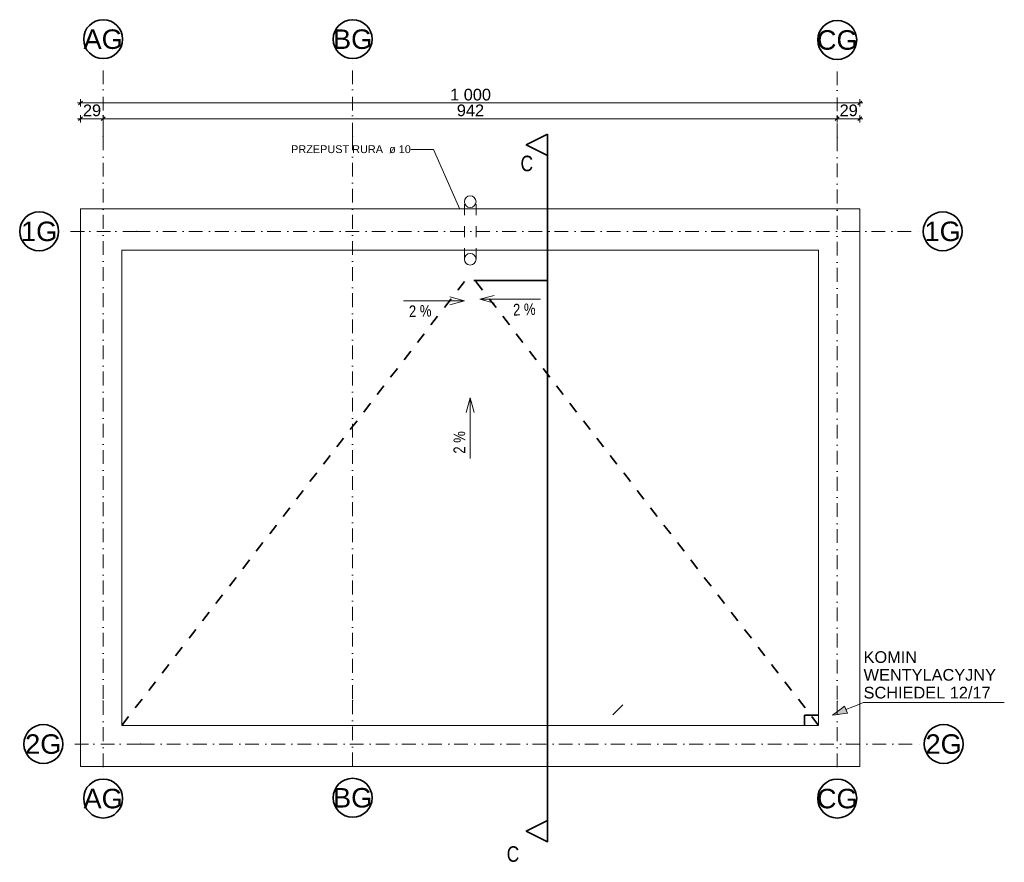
# Model space of a CAD drawing. Header units: millimetres. Extents: x -159761 to -147125, y -106110 to -95295.
import ezdxf
from ezdxf.enums import TextEntityAlignment as Align

# ---------------------------------------------------------------- set-up
doc = ezdxf.new("R2010")
doc.units = ezdxf.units.MM
doc.header["$MEASUREMENT"] = 0
for name, pattern in [('BORDERX2', [35, 10, -5, 10, -5, 0, -5]), ('Kropki i Kreski', [335.138881, 176.388884, -88.194442, 0, -70.555556]), ('Przerywana', [282.222223, 141.111112, -141.111112]), ('Wipeout_Contour', [1000, 0, -1000])]:
    doc.linetypes.add(name, pattern=pattern)
for name, color, linetype, lineweight in [('Nowe_0_Nr_pióra__21', 7, 'Continuous', 20), ('Nowe_0_Nr_pióra__7', 7, 'Continuous', 35), ('Nowe_2D - Rysunki i Obrazki_Nr_pióra__21', 7, 'Continuous', 20), ('Nowe_2D - Rysunki i Obrazki_Nr_pióra__41', 7, 'Continuous', 13), ('Nowe_2D - Rysunki i Obrazki_Nr_pióra__7', 7, 'Continuous', 35), ('Nowe_Konstrukcja - Stropy_Nr_pióra__3', 7, 'Continuous', 13), ('Nowe_Konstrukcja - Ściany zew_Nr_pióra__41', 7, 'Continuous', 13), ('Nowe_Osie_Nr_pióra__4', 8, 'Continuous', 13), ('Nowe_Osie_Nr_pióra__7', 7, 'Continuous', 35), ('Nowe_Wymiarowanie - Ogólne_Nr_pióra__42', 8, 'Continuous', 25)]:
    doc.layers.add(name, color=color, linetype=linetype, lineweight=lineweight)
for name, color, linetype, lineweight, true_color in [('Nowe_2D - Rysunki i Obrazki_Nr_pióra__251', 7, 'Continuous', 13, 0xe8e8e8), ('Nowe_Konstrukcja - Ściany zew_Nr_pióra__81', 7, 'Continuous', 13, 0x6a6a6a), ('Nowe_Konstrukcja - Ściany zew_Nr_pióra__87', 7, 'Continuous', 13, 0x6a6a6a), ('Nowe_Wymiarowanie - Ogólne_Nr_pióra__81', 7, 'Continuous', 13, 0x6a6a6a)]:
    doc.layers.add(name, color=color, linetype=linetype, lineweight=lineweight, true_color=true_color)
for name, color, linetype in [('Nowe_Konstrukcja - Stropy', 7, 'Continuous'), ('Nowe_Konstrukcja - Ściany zew', 7, 'Continuous'), ('Nowe_Osie', 7, 'Continuous'), ('Nowe_Wymiarowanie - Ogólne', 7, 'Continuous')]:
    doc.layers.add(name, color=color, linetype=linetype)
doc.styles.add('STYL_AUTOMATYCZNY_1', font='arial.ttf')
doc.styles.add('STYL_AUTOMATYCZNY_2', font='arial.ttf', dxfattribs={"width": 0.8})
doc.dimstyles.new('STYL_AUTOMATYCZNY__1', dxfattribs={"dimtxt": 150, "dimasz": 47.5, "dimexe": 0.18, "dimexo": 0.0625, "dimgap": 0, "dimtad": 1, "dimtih": 1, "dimtoh": 1, "dimdec": 0, "dimlfac": 0.1, "dimzin": 0, "dimdsep": 46, "dimtxsty": 'STYL_AUTOMATYCZNY_1', "dimblk": 'ARROWHEAD_6', "dimblk1": 'ARROWHEAD_6', "dimblk2": 'ARROWHEAD_6', "dimcen": 0.09, "dimse1": 1, "dimse2": 1, "dimclrd": 256, "dimclre": 256, "dimclrt": 8, "dimazin": 0, "dimtfac": 1, "dimtdec": 4, "dimtmove": 0, "dimatfit": 3, "dimfxl": 0, "dimtolj": 1, "dimtzin": 0, "dimarcsym": 0})

# ---------------------------------------------------------------- blocks, each defined once
blk = doc.blocks.new('Strop_1_1', base_point=(-149510, -104352))
at = {"layer": 'Nowe_Konstrukcja - Stropy_Nr_pióra__3', "color": 7, "linetype": 'BORDERX2', "lineweight": 13, "flags": 128}
blk.add_lwpolyline([(-149510, -104352), (-149510, -98252), (-158450, -98252), (-158450, -104352)], close=True, dxfattribs=at)
blk = doc.blocks.new('Ściana_1_1', base_point=(-158590, -98113))
at = {"color": 254, "linetype": 'Wipeout_Contour', "lineweight": 0, "ltscale": 559814.212633}
blk.add_wipeout([(-158960, -97723), (-158980, -97723), (-158960, -97743)], dxfattribs=at).dxf.layer = 'Nowe_Konstrukcja - Ściany zew'
at = {"color": 254, "linetype": 'Wipeout_Contour', "lineweight": 0, "ltscale": 559316.081218}
blk.add_wipeout([(-158450, -98233), (-158470, -98233), (-158450, -98253)], dxfattribs=at).dxf.layer = 'Nowe_Konstrukcja - Ściany zew'
at = {"color": 254, "linetype": 'Wipeout_Contour', "lineweight": 0, "ltscale": 569213.846126}
blk.add_wipeout([(-158450, -104352), (-158470, -104372), (-158450, -104372)], dxfattribs=at).dxf.layer = 'Nowe_Konstrukcja - Ściany zew'
at = {"color": 254, "linetype": 'Wipeout_Contour', "lineweight": 0, "ltscale": 571333.339985}
blk.add_wipeout([(-158980, -104882), (-158960, -104882), (-158960, -104862)], dxfattribs=at).dxf.layer = 'Nowe_Konstrukcja - Ściany zew'
at = {"color": 254, "linetype": 'Wipeout_Contour', "lineweight": 0, "ltscale": 559700.19224}
blk.add_wipeout([(-158860, -97743), (-158960, -97743), (-158860, -97843)], dxfattribs=at).dxf.layer = 'Nowe_Konstrukcja - Ściany zew'
at = {"color": 254, "linetype": 'Wipeout_Contour', "lineweight": 0, "ltscale": 571072.616052}
blk.add_wipeout([(-158860, -104762), (-158960, -104862), (-158860, -104862)], dxfattribs=at).dxf.layer = 'Nowe_Konstrukcja - Ściany zew'
at = {"color": 254, "linetype": 'Wipeout_Contour', "lineweight": 0, "ltscale": 559841.396769}
blk.add_wipeout([(-158960, -97743), (-158980, -97723), (-158980, -97743)], dxfattribs=at).dxf.layer = 'Nowe_Konstrukcja - Ściany zew'
at = {"color": 254, "linetype": 'Wipeout_Contour', "lineweight": 0, "ltscale": 559543.215531}
blk.add_wipeout([(-158710, -97843), (-158860, -97843), (-158710, -97993)], dxfattribs=at).dxf.layer = 'Nowe_Konstrukcja - Ściany zew'
at = {"color": 254, "linetype": 'Wipeout_Contour', "lineweight": 0, "ltscale": 570546.006632}
blk.add_wipeout([(-158860, -104762), (-158710, -104762), (-158710, -104612)], dxfattribs=at).dxf.layer = 'Nowe_Konstrukcja - Ściany zew'
at = {"color": 254, "linetype": 'Wipeout_Contour', "lineweight": 0, "ltscale": 754108.305937}
blk.add_wipeout([(-158960, -104862), (-158960, -97743), (-158980, -97743), (-158980, -104862)], dxfattribs=at).dxf.layer = 'Nowe_Konstrukcja - Ściany zew'
at = {"color": 254, "linetype": 'Wipeout_Contour', "lineweight": 0, "ltscale": 559291.03378}
blk.add_wipeout([(-158470, -97993), (-158710, -97993), (-158470, -98233)], dxfattribs=at).dxf.layer = 'Nowe_Konstrukcja - Ściany zew'
at = {"color": 254, "linetype": 'Wipeout_Contour', "lineweight": 0, "ltscale": 569722.822156}
blk.add_wipeout([(-158470, -104372), (-158710, -104612), (-158470, -104612)], dxfattribs=at).dxf.layer = 'Nowe_Konstrukcja - Ściany zew'
at = {"color": 254, "linetype": 'Wipeout_Contour', "lineweight": 0, "ltscale": 559837.440649}
blk.add_wipeout([(-158860, -97843), (-158960, -97743), (-158960, -97843)], dxfattribs=at).dxf.layer = 'Nowe_Konstrukcja - Ściany zew'
at = {"color": 254, "linetype": 'Wipeout_Contour', "lineweight": 0, "ltscale": 559343.295033}
blk.add_wipeout([(-158450, -98253), (-158470, -98233), (-158470, -98253)], dxfattribs=at).dxf.layer = 'Nowe_Konstrukcja - Ściany zew'
at = {"color": 254, "linetype": 'Wipeout_Contour', "lineweight": 0, "ltscale": 571337.635798}
blk.add_wipeout([(-158980, -104862), (-158980, -104882), (-158960, -104862)], dxfattribs=at).dxf.layer = 'Nowe_Konstrukcja - Ściany zew'
at = {"layer": 'Nowe_Konstrukcja - Ściany zew_Nr_pióra__87', "color": 251, "linetype": 'Continuous', "lineweight": 13, "true_color": 0x6a6a6a, "flags": 128}
blk.add_lwpolyline([(-158980, -97723), (-158960, -97723)], dxfattribs=at)
at = {"color": 254, "linetype": 'Wipeout_Contour', "lineweight": 0, "ltscale": 753900.63449}
blk.add_wipeout([(-158860, -104762), (-158860, -97843), (-158960, -97843), (-158960, -104762)], dxfattribs=at).dxf.layer = 'Nowe_Konstrukcja - Ściany zew'
at = {"color": 254, "linetype": 'Wipeout_Contour', "lineweight": 0, "ltscale": 752363.318621}
blk.add_wipeout([(-158450, -104352), (-158450, -98253), (-158470, -98253), (-158470, -104352)], dxfattribs=at).dxf.layer = 'Nowe_Konstrukcja - Ściany zew'
at = {"color": 254, "linetype": 'Wipeout_Contour', "lineweight": 0, "ltscale": 559749.298391}
blk.add_wipeout([(-158710, -97993), (-158860, -97843), (-158860, -97993)], dxfattribs=at).dxf.layer = 'Nowe_Konstrukcja - Ściany zew'
at = {"color": 254, "linetype": 'Wipeout_Contour', "lineweight": 0, "ltscale": 569218.163311}
blk.add_wipeout([(-158470, -104352), (-158470, -104372), (-158450, -104352)], dxfattribs=at).dxf.layer = 'Nowe_Konstrukcja - Ściany zew'
at = {"color": 254, "linetype": 'Wipeout_Contour', "lineweight": 0, "ltscale": 571099.649111}
blk.add_wipeout([(-158960, -104762), (-158960, -104862), (-158860, -104762)], dxfattribs=at).dxf.layer = 'Nowe_Konstrukcja - Ściany zew'
at = {"layer": 'Nowe_Konstrukcja - Ściany zew_Nr_pióra__87', "color": 251, "linetype": 'Continuous', "lineweight": 13, "true_color": 0x6a6a6a, "flags": 128}
for points in [[(-158980, -97723), (-158980, -104882)], [(-158980, -104882), (-158960, -104882)]]:
    blk.add_lwpolyline(points, dxfattribs=at)
at = {"color": 254, "linetype": 'Wipeout_Contour', "lineweight": 0, "ltscale": 753471.422318}
blk.add_wipeout([(-158710, -104612), (-158710, -97993), (-158860, -97993), (-158860, -104612)], dxfattribs=at).dxf.layer = 'Nowe_Konstrukcja - Ściany zew'
at = {"color": 254, "linetype": 'Wipeout_Contour', "lineweight": 0, "ltscale": 559621.076431}
blk.add_wipeout([(-158470, -98233), (-158710, -97993), (-158710, -98233)], dxfattribs=at).dxf.layer = 'Nowe_Konstrukcja - Ściany zew'
at = {"color": 254, "linetype": 'Wipeout_Contour', "lineweight": 0, "ltscale": 570587.287765}
blk.add_wipeout([(-158860, -104612), (-158860, -104762), (-158710, -104612)], dxfattribs=at).dxf.layer = 'Nowe_Konstrukcja - Ściany zew'
at = {"color": 254, "linetype": 'Wipeout_Contour', "lineweight": 0, "ltscale": 752802.451922}
blk.add_wipeout([(-158470, -104372), (-158470, -98233), (-158710, -98233), (-158710, -104372)], dxfattribs=at).dxf.layer = 'Nowe_Konstrukcja - Ściany zew'
at = {"color": 254, "linetype": 'Wipeout_Contour', "lineweight": 0, "ltscale": 569789.800321}
blk.add_wipeout([(-158710, -104372), (-158710, -104612), (-158470, -104372)], dxfattribs=at).dxf.layer = 'Nowe_Konstrukcja - Ściany zew'
at = {"layer": 'Nowe_Konstrukcja - Ściany zew_Nr_pióra__87', "color": 251, "linetype": 'Continuous', "lineweight": 13, "true_color": 0x6a6a6a, "flags": 128}
blk.add_lwpolyline([(-158450, -104352), (-158450, -98253)], dxfattribs=at)
blk = doc.blocks.new('Ściana_2_1', base_point=(-158590, -104492))
at = {"color": 254, "linetype": 'Wipeout_Contour', "lineweight": 0, "ltscale": 730321.333971}
blk.add_wipeout([(-149510, -104762), (-149510, -104862), (-149490, -104862), (-149490, -104762)], dxfattribs=at).dxf.layer = 'Nowe_Konstrukcja - Ściany zew'
at = {"color": 254, "linetype": 'Wipeout_Contour', "lineweight": 0, "ltscale": 730034.443042}
blk.add_wipeout([(-149510, -104612), (-149510, -104762), (-149490, -104762), (-149490, -104612)], dxfattribs=at).dxf.layer = 'Nowe_Konstrukcja - Ściany zew'
at = {"color": 254, "linetype": 'Wipeout_Contour', "lineweight": 0, "ltscale": 746119.538968}
blk.add_wipeout([(-158960, -104862), (-158960, -104882), (-149510, -104882), (-149510, -104862)], dxfattribs=at).dxf.layer = 'Nowe_Konstrukcja - Ściany zew'
at = {"color": 254, "linetype": 'Wipeout_Contour', "lineweight": 0, "ltscale": 729587.380922}
blk.add_wipeout([(-149510, -104372), (-149510, -104612), (-149490, -104612), (-149490, -104372)], dxfattribs=at).dxf.layer = 'Nowe_Konstrukcja - Ściany zew'
at = {"color": 254, "linetype": 'Wipeout_Contour', "lineweight": 0, "ltscale": 744121.762362}
blk.add_wipeout([(-158450, -104372), (-149510, -104372), (-149510, -104352), (-158450, -104352)], dxfattribs=at).dxf.layer = 'Nowe_Konstrukcja - Ściany zew'
at = {"color": 254, "linetype": 'Wipeout_Contour', "lineweight": 0, "ltscale": 729608.603971}
blk.add_wipeout([(-149490, -104612), (-149490, -104762), (-149250, -104762), (-149250, -104612)], dxfattribs=at).dxf.layer = 'Nowe_Konstrukcja - Ściany zew'
at = {"color": 254, "linetype": 'Wipeout_Contour', "lineweight": 0, "ltscale": 745817.634958}
blk.add_wipeout([(-158860, -104862), (-149510, -104862), (-149510, -104762), (-158860, -104762)], dxfattribs=at).dxf.layer = 'Nowe_Konstrukcja - Ściany zew'
at = {"layer": 'Nowe_Konstrukcja - Ściany zew_Nr_pióra__87', "color": 251, "linetype": 'Continuous', "lineweight": 13, "true_color": 0x6a6a6a, "flags": 128}
blk.add_lwpolyline([(-158960, -104882), (-149510, -104882)], dxfattribs=at)
at = {"color": 254, "linetype": 'Wipeout_Contour', "lineweight": 0, "ltscale": 745286.123532}
blk.add_wipeout([(-158710, -104612), (-158710, -104762), (-149510, -104762), (-149510, -104612)], dxfattribs=at).dxf.layer = 'Nowe_Konstrukcja - Ściany zew'
at = {"color": 254, "linetype": 'Wipeout_Contour', "lineweight": 0, "ltscale": 744447.215836}
blk.add_wipeout([(-158470, -104612), (-149510, -104612), (-149510, -104372), (-158470, -104372)], dxfattribs=at).dxf.layer = 'Nowe_Konstrukcja - Ściany zew'
at = {"layer": 'Nowe_Konstrukcja - Ściany zew_Nr_pióra__87', "color": 251, "linetype": 'Continuous', "lineweight": 13, "true_color": 0x6a6a6a, "flags": 128}
blk.add_lwpolyline([(-149510, -104352), (-158450, -104352)], dxfattribs=at)
blk = doc.blocks.new('Ściana_3_1', base_point=(-149370, -104882))
at = {"color": 254, "linetype": 'Wipeout_Contour', "lineweight": 0, "ltscale": 534554.59954}
blk.add_wipeout([(-148980, -97723), (-149000, -97723), (-149000, -97743)], dxfattribs=at).dxf.layer = 'Nowe_Konstrukcja - Ściany zew'
at = {"color": 254, "linetype": 'Wipeout_Contour', "lineweight": 0, "ltscale": 536673.280358}
blk.add_wipeout([(-149490, -98233), (-149510, -98233), (-149510, -98253)], dxfattribs=at).dxf.layer = 'Nowe_Konstrukcja - Ściany zew'
at = {"color": 254, "linetype": 'Wipeout_Contour', "lineweight": 0, "ltscale": 729289.502915}
blk.add_wipeout([(-149510, -104352), (-149510, -104372), (-149490, -104372), (-149490, -104352)], dxfattribs=at).dxf.layer = 'Nowe_Konstrukcja - Ściany zew'
at = {"color": 254, "linetype": 'Wipeout_Contour', "lineweight": 0, "ltscale": 730459.116712}
blk.add_wipeout([(-149510, -104862), (-149510, -104882), (-149490, -104882), (-149490, -104862)], dxfattribs=at).dxf.layer = 'Nowe_Konstrukcja - Ściany zew'
at = {"color": 254, "linetype": 'Wipeout_Contour', "lineweight": 0, "ltscale": 534815.352248}
blk.add_wipeout([(-149000, -97743), (-149100, -97743), (-149100, -97843)], dxfattribs=at).dxf.layer = 'Nowe_Konstrukcja - Ściany zew'
at = {"color": 254, "linetype": 'Wipeout_Contour', "lineweight": 0, "ltscale": 720785.73532}
blk.add_wipeout([(-149000, -97743), (-149000, -104882), (-148980, -104882), (-148980, -97743)], dxfattribs=at).dxf.layer = 'Nowe_Konstrukcja - Ściany zew'
at = {"color": 254, "linetype": 'Wipeout_Contour', "lineweight": 0, "ltscale": 535341.801946}
blk.add_wipeout([(-149100, -97843), (-149250, -97843), (-149250, -97993)], dxfattribs=at).dxf.layer = 'Nowe_Konstrukcja - Ściany zew'
at = {"color": 254, "linetype": 'Wipeout_Contour', "lineweight": 0, "ltscale": 534550.230954}
blk.add_wipeout([(-149000, -97743), (-148980, -97743), (-148980, -97723)], dxfattribs=at).dxf.layer = 'Nowe_Konstrukcja - Ściany zew'
at = {"color": 254, "linetype": 'Wipeout_Contour', "lineweight": 0, "ltscale": 721093.931988}
blk.add_wipeout([(-149100, -97843), (-149100, -104882), (-149000, -104882), (-149000, -97843)], dxfattribs=at).dxf.layer = 'Nowe_Konstrukcja - Ściany zew'
at = {"color": 254, "linetype": 'Wipeout_Contour', "lineweight": 0, "ltscale": 536164.822497}
blk.add_wipeout([(-149250, -97993), (-149490, -97993), (-149490, -98233)], dxfattribs=at).dxf.layer = 'Nowe_Konstrukcja - Ściany zew'
at = {"layer": 'Nowe_Konstrukcja - Ściany zew_Nr_pióra__87', "color": 251, "linetype": 'Continuous', "lineweight": 13, "true_color": 0x6a6a6a, "flags": 128}
blk.add_lwpolyline([(-148980, -104882), (-149000, -104882)], dxfattribs=at)
at = {"color": 254, "linetype": 'Wipeout_Contour', "lineweight": 0, "ltscale": 534787.984167}
blk.add_wipeout([(-149100, -97843), (-149000, -97843), (-149000, -97743)], dxfattribs=at).dxf.layer = 'Nowe_Konstrukcja - Ściany zew'
at = {"color": 254, "linetype": 'Wipeout_Contour', "lineweight": 0, "ltscale": 722425.009904}
blk.add_wipeout([(-149510, -98253), (-149510, -104352), (-149490, -104352), (-149490, -98253)], dxfattribs=at).dxf.layer = 'Nowe_Konstrukcja - Ściany zew'
at = {"color": 254, "linetype": 'Wipeout_Contour', "lineweight": 0, "ltscale": 729395.259839}
blk.add_wipeout([(-149250, -104862), (-149250, -104882), (-149100, -104882), (-149100, -104862)], dxfattribs=at).dxf.layer = 'Nowe_Konstrukcja - Ściany zew'
at = {"layer": 'Nowe_Konstrukcja - Ściany zew_Nr_pióra__87', "color": 251, "linetype": 'Continuous', "lineweight": 13, "true_color": 0x6a6a6a, "flags": 128}
for points in [[(-148980, -97723), (-149000, -97723)], [(-148980, -104882), (-148980, -97723)]]:
    blk.add_lwpolyline(points, dxfattribs=at)
at = {"color": 254, "linetype": 'Wipeout_Contour', "lineweight": 0, "ltscale": 536668.934721}
blk.add_wipeout([(-149510, -98253), (-149490, -98253), (-149490, -98233)], dxfattribs=at).dxf.layer = 'Nowe_Konstrukcja - Ściany zew'
at = {"color": 254, "linetype": 'Wipeout_Contour', "lineweight": 0, "ltscale": 729257.276056}
blk.add_wipeout([(-149250, -104762), (-149250, -104862), (-149100, -104862), (-149100, -104762)], dxfattribs=at).dxf.layer = 'Nowe_Konstrukcja - Ściany zew'
at = {"layer": 'Nowe_Konstrukcja - Ściany zew_Nr_pióra__87', "color": 251, "linetype": 'Continuous', "lineweight": 13, "true_color": 0x6a6a6a, "flags": 128}
blk.add_lwpolyline([(-149000, -104882), (-149100, -104882)], dxfattribs=at)
at = {"color": 254, "linetype": 'Wipeout_Contour', "lineweight": 0, "ltscale": 728969.966295}
blk.add_wipeout([(-149250, -104612), (-149250, -104762), (-149100, -104762), (-149100, -104612)], dxfattribs=at).dxf.layer = 'Nowe_Konstrukcja - Ściany zew'
at = {"color": 254, "linetype": 'Wipeout_Contour', "lineweight": 0, "ltscale": 730033.525135}
blk.add_wipeout([(-149490, -104862), (-149490, -104882), (-149250, -104882), (-149250, -104862)], dxfattribs=at).dxf.layer = 'Nowe_Konstrukcja - Ściany zew'
at = {"color": 254, "linetype": 'Wipeout_Contour', "lineweight": 0, "ltscale": 721361.755894}
blk.add_wipeout([(-149250, -97993), (-149250, -104612), (-149100, -104612), (-149100, -97993)], dxfattribs=at).dxf.layer = 'Nowe_Konstrukcja - Ściany zew'
at = {"color": 254, "linetype": 'Wipeout_Contour', "lineweight": 0, "ltscale": 729895.662374}
blk.add_wipeout([(-149490, -104762), (-149490, -104862), (-149250, -104862), (-149250, -104762)], dxfattribs=at).dxf.layer = 'Nowe_Konstrukcja - Ściany zew'
at = {"layer": 'Nowe_Konstrukcja - Ściany zew_Nr_pióra__87', "color": 251, "linetype": 'Continuous', "lineweight": 13, "true_color": 0x6a6a6a, "flags": 128}
for points in [[(-149490, -104882), (-149510, -104882)], [(-149250, -104882), (-149490, -104882)], [(-149100, -104882), (-149250, -104882)]]:
    blk.add_lwpolyline(points, dxfattribs=at)
at = {"color": 254, "linetype": 'Wipeout_Contour', "lineweight": 0, "ltscale": 535300.099385}
blk.add_wipeout([(-149250, -97993), (-149100, -97993), (-149100, -97843)], dxfattribs=at).dxf.layer = 'Nowe_Konstrukcja - Ściany zew'
at = {"color": 254, "linetype": 'Wipeout_Contour', "lineweight": 0, "ltscale": 729161.280595}
blk.add_wipeout([(-149490, -104372), (-149490, -104612), (-149250, -104612), (-149250, -104372)], dxfattribs=at).dxf.layer = 'Nowe_Konstrukcja - Ściany zew'
at = {"color": 254, "linetype": 'Wipeout_Contour', "lineweight": 0, "ltscale": 721995.570575}
blk.add_wipeout([(-149490, -98233), (-149490, -104372), (-149250, -104372), (-149250, -98233)], dxfattribs=at).dxf.layer = 'Nowe_Konstrukcja - Ściany zew'
at = {"color": 254, "linetype": 'Wipeout_Contour', "lineweight": 0, "ltscale": 536097.371834}
blk.add_wipeout([(-149490, -98233), (-149250, -98233), (-149250, -97993)], dxfattribs=at).dxf.layer = 'Nowe_Konstrukcja - Ściany zew'
at = {"layer": 'Nowe_Konstrukcja - Ściany zew_Nr_pióra__87', "color": 251, "linetype": 'Continuous', "lineweight": 13, "true_color": 0x6a6a6a, "flags": 128}
blk.add_lwpolyline([(-149510, -98253), (-149510, -104352)], dxfattribs=at)
blk = doc.blocks.new('Ściana_4_1', base_point=(-149370, -98113))
at = {"color": 254, "linetype": 'Wipeout_Contour', "lineweight": 0, "ltscale": 729586.474054}
blk.add_wipeout([(-158960, -97743), (-149000, -97743), (-149000, -97723), (-158960, -97723)], dxfattribs=at).dxf.layer = 'Nowe_Konstrukcja - Ściany zew'
at = {"color": 254, "linetype": 'Wipeout_Contour', "lineweight": 0, "ltscale": 730666.890901}
blk.add_wipeout([(-158450, -98253), (-149510, -98253), (-149510, -98233), (-158450, -98233)], dxfattribs=at).dxf.layer = 'Nowe_Konstrukcja - Ściany zew'
at = {"color": 254, "linetype": 'Wipeout_Contour', "lineweight": 0, "ltscale": 729712.077584}
blk.add_wipeout([(-158860, -97843), (-149100, -97843), (-149100, -97743), (-158860, -97743)], dxfattribs=at).dxf.layer = 'Nowe_Konstrukcja - Ściany zew'
at = {"layer": 'Nowe_Konstrukcja - Ściany zew_Nr_pióra__87', "color": 251, "linetype": 'Continuous', "lineweight": 13, "true_color": 0x6a6a6a, "flags": 128}
blk.add_lwpolyline([(-149000, -97723), (-158960, -97723)], dxfattribs=at)
at = {"color": 254, "linetype": 'Wipeout_Contour', "lineweight": 0, "ltscale": 729975.839099}
blk.add_wipeout([(-158710, -97993), (-149250, -97993), (-149250, -97843), (-158710, -97843)], dxfattribs=at).dxf.layer = 'Nowe_Konstrukcja - Ściany zew'
at = {"color": 254, "linetype": 'Wipeout_Contour', "lineweight": 0, "ltscale": 730387.912037}
blk.add_wipeout([(-158470, -98233), (-149490, -98233), (-149490, -97993), (-158470, -97993)], dxfattribs=at).dxf.layer = 'Nowe_Konstrukcja - Ściany zew'
at = {"layer": 'Nowe_Konstrukcja - Ściany zew_Nr_pióra__87', "color": 251, "linetype": 'Continuous', "lineweight": 13, "true_color": 0x6a6a6a, "flags": 128}
blk.add_lwpolyline([(-158450, -98253), (-149510, -98253)], dxfattribs=at)
blk = doc.blocks.new('Standardowy znacznik osi')
at = {"layer": 'Nowe_Osie_Nr_pióra__4', "color": 8, "linetype": 'Kropki i Kreski', "lineweight": 13}
for p, q in [((1000, 0), (0, 0)), ((1000, 0), (8246, 0)), ((8246, 0), (9246, 0))]:
    blk.add_line(p, q, dxfattribs=at)
for p in [(1000, 0), (1000, 0), (8246, 0), (8246, 0)]:
    blk.add_point(p, dxfattribs=at)
at = {"layer": 'Nowe_Osie_Nr_pióra__7', "color": 7, "linetype": 'Continuous', "lineweight": 35, "flags": 128}
for points in [[(0, 0, 1), (-500, 0, 1)], [(9746, 0, 1), (9246, 0, 1)]]:
    blk.add_lwpolyline(points, format="xyb", close=True, dxfattribs=at)
at = {"layer": 'Nowe_Osie_Nr_pióra__4', "color": 8, "lineweight": 13, "style": 'STYL_AUTOMATYCZNY_1'}
for tag, p in [('AC_MarkerText_1_0', (-432, -57)), ('AC_MarkerText_1_1', (9314, -57))]:
    blk.add_attdef(tag, text='', height=250, rotation=90, dxfattribs=at).set_placement(p, align=Align.TOP_CENTER)
blk = doc.blocks.new('Standardowy znacznik osi_2')
at = {"layer": 'Nowe_Osie_Nr_pióra__4', "color": 8, "linetype": 'Kropki i Kreski', "lineweight": 13}
for p, q in [((1000, 0), (0, 0)), ((1000, 0), (8236, 0)), ((8236, 0), (9236, 0))]:
    blk.add_line(p, q, dxfattribs=at)
for p in [(1000, 0), (1000, 0), (8236, 0), (8236, 0)]:
    blk.add_point(p, dxfattribs=at)
at = {"layer": 'Nowe_Osie_Nr_pióra__7', "color": 7, "linetype": 'Continuous', "lineweight": 35, "flags": 128}
for points in [[(0, 0, 1), (-500, 0, 1)], [(9736, 0, 1), (9236, 0, 1)]]:
    blk.add_lwpolyline(points, format="xyb", close=True, dxfattribs=at)
at = {"layer": 'Nowe_Osie_Nr_pióra__4', "color": 8, "lineweight": 13, "style": 'STYL_AUTOMATYCZNY_1'}
for tag, p in [('AC_MarkerText_1_0', (-432, -57)), ('AC_MarkerText_1_1', (9304, -57))]:
    blk.add_attdef(tag, text='', height=250, rotation=90, dxfattribs=at).set_placement(p, align=Align.TOP_CENTER)
blk = doc.blocks.new('Standardowy znacznik osi_3')
at = {"layer": 'Nowe_Osie_Nr_pióra__4', "color": 8, "linetype": 'Kropki i Kreski', "lineweight": 13}
for p, q in [((1000, 0), (0, 0)), ((1000, 0), (10094, 0)), ((10094, 0), (11094, 0))]:
    blk.add_line(p, q, dxfattribs=at)
for p in [(1000, 0), (1000, 0), (10094, 0), (10094, 0)]:
    blk.add_point(p, dxfattribs=at)
at = {"layer": 'Nowe_Osie_Nr_pióra__7', "color": 7, "linetype": 'Continuous', "lineweight": 35, "flags": 128}
for points in [[(0, 0, 1), (-500, 0, 1)], [(11594, 0, 1), (11094, 0, 1)]]:
    blk.add_lwpolyline(points, format="xyb", close=True, dxfattribs=at)
at = {"layer": 'Nowe_Osie_Nr_pióra__4', "color": 8, "lineweight": 13, "style": 'STYL_AUTOMATYCZNY_1'}
for tag, p in [('AC_MarkerText_1_0', (-250, 125)), ('AC_MarkerText_1_1', (11344, 125))]:
    blk.add_attdef(tag, text='', height=250, dxfattribs=at).set_placement(p, align=Align.TOP_CENTER)
blk = doc.blocks.new('Standardowy znacznik osi_4')
at = {"layer": 'Nowe_Osie_Nr_pióra__4', "color": 8, "linetype": 'Kropki i Kreski', "lineweight": 13}
for p, q in [((1000, 0), (0, 0)), ((1000, 0), (10054, 0)), ((10054, 0), (11054, 0))]:
    blk.add_line(p, q, dxfattribs=at)
for p in [(1000, 0), (1000, 0), (10054, 0), (10054, 0)]:
    blk.add_point(p, dxfattribs=at)
at = {"layer": 'Nowe_Osie_Nr_pióra__7', "color": 7, "linetype": 'Continuous', "lineweight": 35, "flags": 128}
for points in [[(0, 0, 1), (-500, 0, 1)], [(11554, 0, 1), (11054, 0, 1)]]:
    blk.add_lwpolyline(points, format="xyb", close=True, dxfattribs=at)
at = {"layer": 'Nowe_Osie_Nr_pióra__4', "color": 8, "lineweight": 13, "style": 'STYL_AUTOMATYCZNY_1'}
for tag, p in [('AC_MarkerText_1_0', (-250, 125)), ('AC_MarkerText_1_1', (11304, 125))]:
    blk.add_attdef(tag, text='', height=250, dxfattribs=at).set_placement(p, align=Align.TOP_CENTER)
blk = doc.blocks.new('Linia_1_1', base_point=(-148931, -104058))
at = {"layer": 'Nowe_Konstrukcja - Ściany zew_Nr_pióra__81', "linetype": 'Continuous', "lineweight": 13, "true_color": 0x6a6a6a}
blk.add_hatch(color=251, dxfattribs=at).paths.add_polyline_path([(-149329, -104221), (-149138, -104196), (-149176, -104104)])
at = {"layer": 'Nowe_Konstrukcja - Ściany zew_Nr_pióra__41', "color": 7, "linetype": 'Continuous', "lineweight": 13}
blk.add_line((-148931, -104058), (-149157, -104150), dxfattribs=at)
at = {"layer": 'Nowe_Konstrukcja - Ściany zew_Nr_pióra__81', "color": 251, "linetype": 'Continuous', "lineweight": 13, "true_color": 0x6a6a6a}
for p, q in [((-149329, -104221), (-149176, -104104)), ((-149176, -104104), (-149138, -104196)), ((-149329, -104221), (-149138, -104196))]:
    blk.add_line(p, q, dxfattribs=at)
blk = doc.blocks.new('*D50')
at = {"layer": 'Nowe_Wymiarowanie - Ogólne_Nr_pióra__81', "color": 251, "linetype": 'Continuous', "lineweight": 13, "true_color": 0x6a6a6a}
for p, q in [((-159017, -96364), (-158980, -96364)), ((-158955, -96339), (-159005, -96389)), ((-158980, -96411), (-158980, -96317)), ((-158980, -96364), (-148980, -96364)), ((-149005, -96389), (-148955, -96339)), ((-148980, -96411), (-148980, -96317)), ((-148980, -96364), (-148942, -96364))]:
    blk.add_line(p, q, dxfattribs=at)
at = {"layer": 'Nowe_Wymiarowanie - Ogólne_Nr_pióra__42', "color": 8, "lineweight": 25, "insert": (-154237, -96334), "char_height": 150, "attachment_point": 7, "style": 'STYL_AUTOMATYCZNY_1'}
blk.add_mtext('\\A1;{\\pql;\\fArial|b0|i0|c238|p0;\\W1.000000;1\xa0000}', dxfattribs=at)
blk = doc.blocks.new('ARROWHEAD_6')
at = {"color": 0, "linetype": 'Continuous', "lineweight": 0}
for p, q in [((0, 0), (-1, 0)), ((-0.5, -0.5), (0.5, 0.5))]:
    blk.add_line(p, q, dxfattribs=at)
blk = doc.blocks.new('*D52')
at = {"layer": 'Nowe_Wymiarowanie - Ogólne_Nr_pióra__81', "color": 251, "linetype": 'Continuous', "lineweight": 13, "true_color": 0x6a6a6a}
for p, q in [((-158980, -96613), (-158980, -96519)), ((-158690, -96613), (-158690, -96519)), ((-159017, -96566), (-158980, -96566)), ((-158955, -96541), (-159005, -96591)), ((-158980, -96566), (-158690, -96566)), ((-158665, -96541), (-158715, -96591))]:
    blk.add_line(p, q, dxfattribs=at)
at = {"layer": 'Nowe_Wymiarowanie - Ogólne_Nr_pióra__42', "color": 8, "lineweight": 25, "insert": (-158949, -96536), "char_height": 150, "attachment_point": 7, "style": 'STYL_AUTOMATYCZNY_1'}
blk.add_mtext('\\A1;{\\pql;\\fArial|b0|i0|c238|p0;\\W1.000000;29}', dxfattribs=at)
blk = doc.blocks.new('*D53')
at = {"layer": 'Nowe_Wymiarowanie - Ogólne_Nr_pióra__81', "color": 251, "linetype": 'Continuous', "lineweight": 13, "true_color": 0x6a6a6a}
for p, q in [((-158690, -96613), (-158690, -96519)), ((-149270, -96613), (-149270, -96519)), ((-158665, -96541), (-158715, -96591)), ((-158690, -96566), (-149270, -96566)), ((-149245, -96541), (-149295, -96591))]:
    blk.add_line(p, q, dxfattribs=at)
at = {"layer": 'Nowe_Wymiarowanie - Ogólne_Nr_pióra__42', "color": 8, "lineweight": 25, "insert": (-154151, -96536), "char_height": 150, "attachment_point": 7, "style": 'STYL_AUTOMATYCZNY_1'}
blk.add_mtext('\\A1;{\\pql;\\fArial|b0|i0|c238|p0;\\W1.000000;942}', dxfattribs=at)
blk = doc.blocks.new('*D54')
at = {"layer": 'Nowe_Wymiarowanie - Ogólne_Nr_pióra__81', "color": 251, "linetype": 'Continuous', "lineweight": 13, "true_color": 0x6a6a6a}
for p, q in [((-149270, -96613), (-149270, -96519)), ((-148980, -96613), (-148980, -96519)), ((-149245, -96541), (-149295, -96591)), ((-149270, -96566), (-148980, -96566)), ((-149005, -96591), (-148955, -96541)), ((-148980, -96566), (-148942, -96566))]:
    blk.add_line(p, q, dxfattribs=at)
at = {"layer": 'Nowe_Wymiarowanie - Ogólne_Nr_pióra__42', "color": 8, "lineweight": 25, "insert": (-149239, -96536), "char_height": 150, "attachment_point": 7, "style": 'STYL_AUTOMATYCZNY_1'}
blk.add_mtext('\\A1;{\\pql;\\fArial|b0|i0|c238|p0;\\W1.000000;29}', dxfattribs=at)

msp = doc.modelspace()

# ---------------------------------------------------------------- linework, layer by layer
at = {"layer": 'Nowe_0_Nr_pióra__7', "color": 7, "linetype": 'Continuous', "lineweight": 35}
msp.add_line((-152985.5, -98640.8), (-153934.9, -98640.8), dxfattribs=at)
at = {"layer": 'Nowe_0_Nr_pióra__7', "color": 7, "linetype": 'Continuous', "lineweight": 35, "flags": 128}
for points in [[(-152985.5, -96764.7), (-153259.2, -96901.6), (-152985.5, -97038.4)], [(-152985.5, -105572.7), (-153259.2, -105709.5), (-152985.5, -105846.4)]]:
    msp.add_lwpolyline(points, close=True, dxfattribs=at)
at = {"layer": 'Nowe_2D - Rysunki i Obrazki_Nr_pióra__251', "color": 254, "linetype": 'Continuous', "lineweight": 13, "true_color": 0xe8e8e8}
msp.add_line((-152019.2, -104089), (-152148.2, -104217.9), dxfattribs=at)
at = {"layer": 'Nowe_2D - Rysunki i Obrazki_Nr_pióra__41', "color": 7, "linetype": 'Continuous', "lineweight": 13}
for p, q in [((-154054.5, -97792.6), (-154126.5, -97824.3)), ((-154126.5, -97824.3), (-154017.8, -97942.9)), ((-154833.3, -98903.8), (-154054.5, -98903.8)), ((-154054.5, -98903.8), (-154241.1, -98853.8)), ((-154054.5, -98903.8), (-154241.1, -98953.8)), ((-153856.6, -98883.5), (-153670, -98833.5)), ((-153856.6, -98883.5), (-153670, -98933.5)), ((-153077.8, -98883.5), (-153856.6, -98883.5)), ((-153979.5, -100149.1), (-154029.5, -100335.7)), ((-153979.5, -100149.1), (-153929.5, -100335.7)), ((-153979.5, -100927.9), (-153979.5, -100149.1)), ((-151939.1, -104476.6), (-151810.2, -104605.6))]:
    msp.add_line(p, q, dxfattribs=at)
at = {"layer": 'Nowe_2D - Rysunki i Obrazki_Nr_pióra__41', "color": 7, "linetype": 'Continuous', "lineweight": 13, "flags": 128}
msp.add_lwpolyline([(-154017.8, -97942.9), (-154450.4, -96960.4), (-154741.1, -96960.4)], dxfattribs=at)
at = {"layer": 'Nowe_2D - Rysunki i Obrazki_Nr_pióra__41', "color": 7, "linetype": 'Continuous', "lineweight": 13}
for centre in [(-153979.5, -97631), (-153979.5, -98369.7)]:
    msp.add_circle(centre, 75, dxfattribs=at)
at = {"layer": 'Nowe_2D - Rysunki i Obrazki_Nr_pióra__7', "color": 7, "linetype": 'Przerywana', "lineweight": 35, "flags": 128}
for points in [[(-158449.5, -104351.6), (-153979.5, -98560.4)], [(-149509.5, -104351.6), (-153979.5, -98560.4)]]:
    msp.add_lwpolyline(points, dxfattribs=at)
at = {"layer": 'Nowe_2D - Rysunki i Obrazki_Nr_pióra__7', "color": 7, "linetype": 'Continuous', "lineweight": 35, "flags": 128}
msp.add_lwpolyline([(-149689.8, -104220.9), (-149329.3, -104220.9), (-149329.3, -104520.9), (-149689.8, -104520.9)], close=True, dxfattribs=at)

# ---------------------------------------------------------------- block references
at = {"layer": 'Nowe_Konstrukcja - Stropy', "color": 7, "linetype": 'BORDERX2', "lineweight": 13}
msp.add_blockref('Strop_1_1', (-149509.5, -104351.6), dxfattribs=at)

# ---------------------------------------------------------------- texts
at = {"layer": 'Nowe_0_Nr_pióra__21', "color": 7, "linetype": 'Continuous', "lineweight": 20, "char_height": 200, "attachment_point": 7, "style": 'STYL_AUTOMATYCZNY_2'}
for insert in [(-153333.8, -97243.2), (-153511.4, -106106)]:
    msp.add_mtext('\\A1;{\\pql;\\fArial|b0|i0|c238|p0;\\W0.800000;C}', dxfattribs=dict(at, insert=insert))
at = {"layer": 'Nowe_2D - Rysunki i Obrazki_Nr_pióra__21', "color": 7, "linetype": 'Continuous', "lineweight": 20, "insert": (-154741.1, -97009.9), "char_height": 100, "attachment_point": 9, "style": 'STYL_AUTOMATYCZNY_1'}
msp.add_mtext('\\A1;{\\pqr;\\fArial|b0|i0|c238|p0;\\W1.000000;PRZEPUST RURA  ø 10}', dxfattribs=at)
at = {"layer": 'Nowe_2D - Rysunki i Obrazki_Nr_pióra__21', "color": 7, "linetype": 'Continuous', "lineweight": 20, "char_height": 150, "style": 'STYL_AUTOMATYCZNY_2'}
for s, insert, attachment_point, rotation in [('\\A1;{\\pql;\\fArial|b0|i0|c238|p0;\\W0.800000;2 %}', (-154762.9, -99114.7), 7, 1.73931), ('\\A1;{\\pql;\\fArial|b0|i0|c238|p0;\\W0.800000;2 %}', (-153427.2, -99094.4), 7, 1.73931), ('\\A1;{\\pqr;\\fArial|b0|i0|c238|p0;\\W0.800000;2 %}', (-154042.4, -100576.2), 9, 90)]:
    msp.add_mtext(s, dxfattribs=dict(at, insert=insert, attachment_point=attachment_point, rotation=rotation))
at = {"layer": 'Nowe_2D - Rysunki i Obrazki_Nr_pióra__41', "color": 7, "linetype": 'Continuous', "lineweight": 13, "char_height": 150, "attachment_point": 7, "style": 'STYL_AUTOMATYCZNY_1'}
for s, insert in [('\\A1;{\\pql;\\fArial|b0|i0|c238|p0;\\W1.000000;KOMIN}', (-148931.3, -103552.5)), ('\\A1;{\\pql;\\fArial|b0|i0|c238|p0;\\W1.000000; }', (-148257, -103550)), ('\\A1;{\\pql;\\fArial|b0|i0|c238|p0;\\W1.000000;WENTYLACYJNY}', (-148931.3, -103780.7)), ('\\A1;{\\pql;\\fArial|b0|i0|c238|p0;\\W1.000000;SCHIEDEL 12/17}', (-148931.3, -104008.9))]:
    msp.add_mtext(s, dxfattribs=dict(at, insert=insert))

# ---------------------------------------------------------------- dimensions: what is measured, and where the dimension line sits
at = {"layer": 'Nowe_Wymiarowanie - Ogólne', "color": 251, "linetype": 'Continuous', "lineweight": 13, "true_color": 0x6a6a6a}
dim = msp.add_linear_dim(base=(-149269.5, -96566.3), p1=(-158689.5, -95795.2), p2=(-149269.5, -95805.4), dimstyle='STYL_AUTOMATYCZNY__1', dxfattribs=at)
dim.commit()
dim.dimension.update_dxf_attribs({"geometry": '*D53', "text_midpoint": (-153979.9, -96461.3), "dimtype": 160})

# ---------------------------------------------------------------- next in the draw order: block references
at = {"layer": 'Nowe_Konstrukcja - Ściany zew', "color": 7, "lineweight": 20}
msp.add_blockref('Ściana_1_1', (-158589.5, -98112.9), dxfattribs=at)

# ---------------------------------------------------------------- next in the draw order: block references
msp.add_blockref('Ściana_2_1', (-158589.5, -104491.6), dxfattribs=at)

# ---------------------------------------------------------------- next in the draw order: linework, layer by layer
at = {"layer": 'Nowe_0_Nr_pióra__7', "color": 7, "linetype": 'Continuous', "lineweight": 35}
msp.add_line((-152985.5, -103963.7), (-152985.5, -105846.4), dxfattribs=at)

# ---------------------------------------------------------------- next in the draw order: block references
at = {"layer": 'Nowe_Konstrukcja - Ściany zew', "color": 7, "lineweight": 20}
msp.add_blockref('Ściana_3_1', (-149369.5, -104881.6), dxfattribs=at)

# ---------------------------------------------------------------- next in the draw order: linework, layer by layer
at = {"layer": 'Nowe_Konstrukcja - Ściany zew_Nr_pióra__41', "color": 7, "linetype": 'Continuous', "lineweight": 13}
msp.add_line((-147125.5, -104057.8), (-148931.3, -104057.8), dxfattribs=at)

# ---------------------------------------------------------------- next in the draw order: block references
at = {"layer": 'Nowe_Konstrukcja - Ściany zew', "color": 7, "lineweight": 20}
msp.add_blockref('Ściana_4_1', (-149369.5, -98112.9), dxfattribs=at)
at = {"layer": 'Nowe_Konstrukcja - Ściany zew', "color": 7, "linetype": 'Continuous', "lineweight": 13}
msp.add_blockref('Linia_1_1', (-148931.3, -104057.8), dxfattribs=at)
at = {"layer": 'Nowe_Osie', "color": 8, "linetype": 'Continuous', "lineweight": 15}
ref = msp.add_blockref('Standardowy znacznik osi_4', (-159207.7, -104591.6), dxfattribs=dict(at, zscale=1000))
ref.add_attrib('AC_MarkerText_1', '2G', dxfattribs={"layer": 'Nowe_Osie_Nr_pióra__4', "color": 8, "lineweight": 13, "height": 250, "style": 'STYL_AUTOMATYCZNY_1'}).set_placement((-159457.7, -104466.6), align=Align.TOP_CENTER)
ref.add_attrib('AC_MarkerText_1_1', '2G', dxfattribs={"layer": 'Nowe_Osie_Nr_pióra__4', "color": 8, "lineweight": 13, "height": 250, "style": 'STYL_AUTOMATYCZNY_1'}).set_placement((-147904, -104466.6), align=Align.TOP_CENTER)

# ---------------------------------------------------------------- next in the draw order: linework, layer by layer
at = {"layer": 'Nowe_0_Nr_pióra__7', "color": 7, "linetype": 'Continuous', "lineweight": 35}
msp.add_line((-152985.5, -96764.7), (-152985.5, -103963.7), dxfattribs=at)
at = {"layer": 'Nowe_2D - Rysunki i Obrazki_Nr_pióra__41', "color": 7, "linetype": 'Przerywana', "lineweight": 13}
for p, q in [((-154054.5, -98369.7), (-154054.5, -97631)), ((-153904.5, -98369.9), (-153904.5, -97631))]:
    msp.add_line(p, q, dxfattribs=at)

# ---------------------------------------------------------------- next in the draw order: block references
at = {"layer": 'Nowe_Osie', "color": 8, "linetype": 'Continuous', "lineweight": 15}
ref = msp.add_blockref('Standardowy znacznik osi', (-158689.5, -95795.2), dxfattribs=dict(at, zscale=1000, rotation=270))
ref.add_attrib('AC_MarkerText_1', 'AG', dxfattribs={"layer": 'Nowe_Osie_Nr_pióra__4', "color": 8, "lineweight": 13, "height": 250, "rotation": 360, "style": 'STYL_AUTOMATYCZNY_1'}).set_placement((-158689.5, -95420.2), align=Align.TOP_CENTER)
ref.add_attrib('AC_MarkerText_1_1', 'AG', dxfattribs={"layer": 'Nowe_Osie_Nr_pióra__4', "color": 8, "lineweight": 13, "height": 250, "rotation": 360, "style": 'STYL_AUTOMATYCZNY_1'}).set_placement((-158689.5, -105166.3), align=Align.TOP_CENTER)
ref = msp.add_blockref('Standardowy znacznik osi_2', (-155488.2, -95795.2), dxfattribs=dict(at, zscale=1000, rotation=270))
ref.add_attrib('AC_MarkerText_1', 'BG', dxfattribs={"layer": 'Nowe_Osie_Nr_pióra__4', "color": 8, "lineweight": 13, "height": 250, "rotation": 360, "style": 'STYL_AUTOMATYCZNY_1'}).set_placement((-155488.2, -95420.2), align=Align.TOP_CENTER)
ref.add_attrib('AC_MarkerText_1_1', 'BG', dxfattribs={"layer": 'Nowe_Osie_Nr_pióra__4', "color": 8, "lineweight": 13, "height": 250, "rotation": 360, "style": 'STYL_AUTOMATYCZNY_1'}).set_placement((-155488.2, -105156.1), align=Align.TOP_CENTER)
ref = msp.add_blockref('Standardowy znacznik osi_2', (-149269.5, -95805.4), dxfattribs=dict(at, zscale=1000, rotation=270))
ref.add_attrib('AC_MarkerText_1', 'CG', dxfattribs={"layer": 'Nowe_Osie_Nr_pióra__4', "color": 8, "lineweight": 13, "height": 250, "rotation": 360, "style": 'STYL_AUTOMATYCZNY_1'}).set_placement((-149269.5, -95430.4), align=Align.TOP_CENTER)
ref.add_attrib('AC_MarkerText_1_1', 'CG', dxfattribs={"layer": 'Nowe_Osie_Nr_pióra__4', "color": 8, "lineweight": 13, "height": 250, "rotation": 360, "style": 'STYL_AUTOMATYCZNY_1'}).set_placement((-149269.5, -105166.3), align=Align.TOP_CENTER)
ref = msp.add_blockref('Standardowy znacznik osi_3', (-159260.5, -98011.6), dxfattribs=dict(at, zscale=1000))
ref.add_attrib('AC_MarkerText_1', '1G', dxfattribs={"layer": 'Nowe_Osie_Nr_pióra__4', "color": 8, "lineweight": 13, "height": 250, "style": 'STYL_AUTOMATYCZNY_1'}).set_placement((-159510.5, -97886.6), align=Align.TOP_CENTER)
ref.add_attrib('AC_MarkerText_1_1', '1G', dxfattribs={"layer": 'Nowe_Osie_Nr_pióra__4', "color": 8, "lineweight": 13, "height": 250, "style": 'STYL_AUTOMATYCZNY_1'}).set_placement((-147916.3, -97886.6), align=Align.TOP_CENTER)

# ---------------------------------------------------------------- next in the draw order: dimensions: what is measured, and where the dimension line sits
at = {"layer": 'Nowe_Wymiarowanie - Ogólne', "color": 251, "linetype": 'Continuous', "lineweight": 13, "true_color": 0x6a6a6a}
for base, p1, p2, picture, middle in [((-158689.5, -96566.3), (-158979.5, -97722.9), (-158689.5, -95795.2), '*D52', (-158834.8, -96461.3)), ((-148979.5, -96364.1), (-158979.5, -97722.9), (-148979.5, -97722.9), '*D50', (-153979.6, -96259.1)), ((-148979.5, -96566.3), (-149269.5, -95805.4), (-148979.5, -97722.9), '*D54', (-149124.8, -96461.3))]:
    dim = msp.add_linear_dim(base=base, p1=p1, p2=p2, dimstyle='STYL_AUTOMATYCZNY__1', dxfattribs=at)
    dim.commit()
    dim.dimension.update_dxf_attribs({"geometry": picture, "text_midpoint": middle, "dimtype": 160})

doc.saveas('drawing.dxf')
